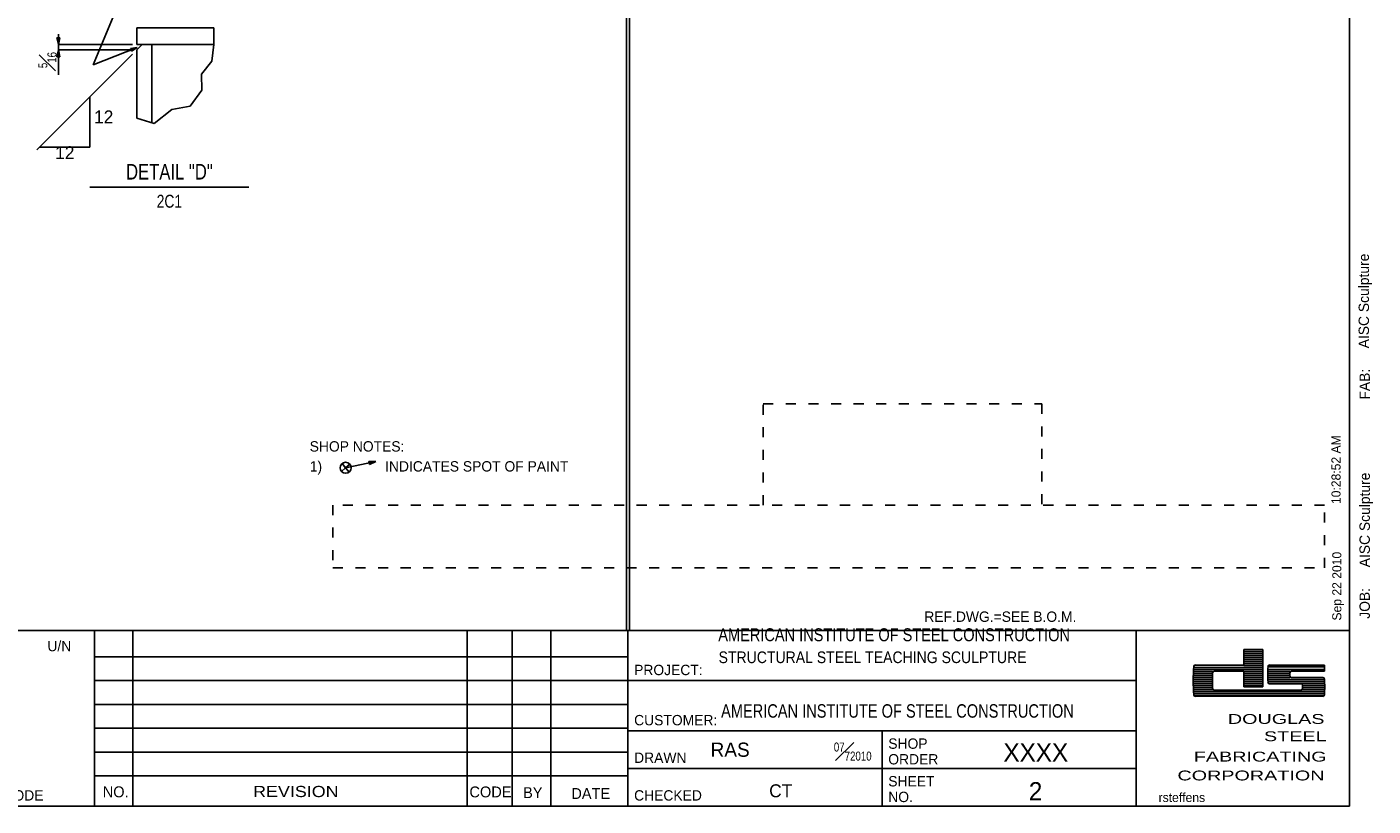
# Model space of a CAD drawing. Header units: inches. Extents: x -17.2 to 17.5, y -11.2 to 11.2.
# Tile 13 of 15: x 4.1 to 17.5, y -11.2 to -3.5. Entities that reach past the tile are written whole.
import ezdxf
from ezdxf.enums import TextEntityAlignment as Align

# ---------------------------------------------------------------- set-up
doc = ezdxf.new("R2010")
doc.units = ezdxf.units.IN
doc.header["$LTSCALE"] = 2.5
doc.header["$MEASUREMENT"] = 0
doc.linetypes.add('SDS2_3', pattern=[0.05, 0, -0.05])
doc.layers.add('Layer_0', color=7, linetype='Continuous')
doc.styles.add('MTextWidth', font='txt', dxfattribs={"width": 0.8, "height": 0.2})

msp = doc.modelspace()

# ---------------------------------------------------------------- linework, layer by layer
at = {"color": 1, "linetype": 'Continuous'}
for p, q in [((4.738, -3.863), (5.274, -2.579)), ((4.407, -3.593), (4.377, -3.593)), ((4.377, -3.593), (4.392, -3.662)), ((4.392, -3.662), (4.392, -3.559)), ((4.392, -3.662), (4.407, -3.593)), ((4.377, -3.783), (4.392, -3.714)), ((4.392, -3.714), (4.392, -3.662)), ((5.131, -3.662), (4.392, -3.662)), ((5.131, -3.714), (4.392, -3.714)), ((4.392, -3.714), (4.392, -3.962)), ((4.392, -3.714), (4.407, -3.783)), ((4.738, -3.863), (5.177, -3.689)), ((5.108, -3.701), (5.177, -3.689)), ((5.119, -3.728), (5.108, -3.701)), ((5.177, -3.689), (5.119, -3.728)), ((5.177, -3.689), (5.177, -3.689)), ((5.131, -3.756), (4.176, -4.711)), ((4.407, -3.783), (4.377, -3.783)), ((4.705, -4.682), (4.705, -4.182)), ((4.205, -4.682), (4.705, -4.682))]:
    msp.add_line(p, q, dxfattribs=at)
at = {"color": 2, "linetype": 'Continuous'}
for p, q in [((5.173, -3.662), (5.173, -3.495)), ((5.173, -3.495), (5.94, -3.495)), ((5.94, -3.495), (5.94, -3.662)), ((5.323, -3.662), (5.173, -3.662)), ((5.173, -3.714), (5.225, -3.662)), ((5.173, -4.394), (5.173, -3.714)), ((5.94, -3.662), (5.323, -3.662)), ((5.323, -3.662), (5.323, -4.441)), ((5.918, -3.825), (5.94, -3.662)), ((5.816, -3.956), (5.918, -3.825)), ((5.82, -4.115), (5.816, -3.956)), ((5.704, -4.274), (5.82, -4.115)), ((5.52, -4.307), (5.704, -4.274)), ((5.173, -4.394), (5.345, -4.448)), ((5.345, -4.448), (5.52, -4.307))]:
    msp.add_line(p, q, dxfattribs=at)
at = {"color": 3, "linetype": 'Continuous'}
msp.add_line((4.705, -5.083), (6.289, -5.083), dxfattribs=at)
at = {"layer": 'Layer_0', "color": 2, "linetype": 'Continuous'}
for p, q in [((17.25, 11.25), (17.25, -11.25)), ((10.048, 10.837), (10.048, -9.5)), ((10.08, 10.837), (10.08, -9.5)), ((-0.375, -9.5), (17.25, -9.5)), ((4.75, -9.5), (4.75, -11.25)), ((10.062, -11.25), (10.062, -9.5)), ((15.125, -9.5), (15.125, -11.25)), ((16.198, -9.688), (16.385, -9.688)), ((16.198, -9.728), (16.385, -9.728)), ((16.198, -9.768), (16.385, -9.768)), ((15.698, -9.888), (16.198, -9.888)), ((15.714, -9.844), (16.198, -9.844)), ((16.198, -9.808), (16.385, -9.808)), ((16.198, -9.848), (16.385, -9.848)), ((16.453, -9.844), (17, -9.844)), ((16.672, -9.906), (17, -9.906)), ((15.698, -9.928), (15.885, -9.928)), ((15.698, -9.968), (15.882, -9.968)), ((15.698, -10.008), (15.882, -10.008)), ((15.698, -10.048), (15.882, -10.048)), ((16.198, -9.928), (16.385, -9.928)), ((16.198, -9.968), (16.385, -9.968)), ((16.198, -10.008), (16.385, -10.008)), ((16.198, -10.048), (16.385, -10.048)), ((16.438, -9.928), (16.656, -9.928)), ((16.438, -9.968), (16.656, -9.968)), ((16.438, -10.008), (17, -10.008)), ((16.453, -10.031), (16.766, -10.031)), ((16.672, -9.969), (16.984, -9.969)), ((16.781, -10.048), (17, -10.048)), ((15.698, -10.088), (15.885, -10.088)), ((15.698, -10.128), (17, -10.128)), ((15.714, -10.156), (16.984, -10.156)), ((15.901, -10.094), (16.766, -10.094)), ((16.198, -10.062), (16.385, -10.062)), ((16.781, -10.088), (17, -10.088)), ((4.75, -10.95), (10.064, -10.95)), ((17.25, -11.25), (-17.25, -11.25))]:
    msp.add_line(p, q, dxfattribs=at)
at = {"layer": 'Layer_0', "color": 6, "linetype": 'SDS2_3'}
for p, q in [((11.411, -8.25), (11.411, -7.241)), ((11.411, -7.241), (14.186, -7.241)), ((14.186, -7.241), (14.186, -8.25)), ((7.125, -8.25), (7.125, -8.875)), ((17, -8.25), (7.125, -8.25)), ((17, -8.875), (17, -8.25)), ((7.125, -8.875), (17, -8.875))]:
    msp.add_line(p, q, dxfattribs=at)
at = {"layer": 'Layer_0', "color": 1, "linetype": 'Continuous'}
for p, q in [((7.21, -7.915), (7.252, -7.879)), ((7.252, -7.879), (7.216, -7.837)), ((7.252, -7.879), (7.552, -7.817)), ((7.252, -7.879), (7.294, -7.844)), ((7.287, -7.921), (7.252, -7.879)), ((7.488, -7.845), (7.482, -7.816)), ((7.482, -7.816), (7.552, -7.817)), ((7.552, -7.817), (7.488, -7.845)), ((7.552, -7.817), (7.552, -7.817)), ((5.134, -9.5), (5.134, -11.25)), ((8.463, -9.5), (8.463, -11.25)), ((8.911, -9.5), (8.911, -11.25)), ((9.296, -9.5), (9.296, -11.25)), ((4.75, -9.762), (10.064, -9.762)), ((4.75, -10), (10.064, -10)), ((10.062, -10), (15.125, -10)), ((4.75, -10.238), (10.064, -10.238)), ((4.75, -10.475), (10.064, -10.475)), ((15.125, -10.5), (10.062, -10.5)), ((12.594, -11.25), (12.594, -10.5)), ((4.75, -10.712), (10.064, -10.712)), ((15.125, -10.875), (10.062, -10.875))]:
    msp.add_line(p, q, dxfattribs=at)
at = {"layer": 'Layer_0', "color": 5, "linetype": 'Continuous'}
for p, q in [((16.198, -9.688), (16.198, -9.844)), ((16.198, -9.708), (16.385, -9.708)), ((16.198, -9.748), (16.385, -9.748)), ((16.385, -10.062), (16.385, -9.688)), ((15.698, -9.868), (16.385, -9.868)), ((15.698, -9.908), (15.885, -9.908)), ((16.198, -9.906), (15.901, -9.906)), ((16.198, -9.788), (16.385, -9.788)), ((16.198, -9.828), (16.385, -9.828)), ((16.198, -9.888), (16.385, -9.888)), ((16.198, -9.888), (16.385, -9.888)), ((16.198, -9.906), (16.198, -10.062)), ((16.198, -9.908), (16.385, -9.908)), ((16.438, -9.908), (16.659, -9.908)), ((17, -9.844), (17, -9.906)), ((15.698, -9.948), (15.882, -9.948)), ((15.698, -9.988), (15.882, -9.988)), ((15.698, -10.028), (15.882, -10.028)), ((16.198, -9.948), (16.385, -9.948)), ((16.198, -9.988), (16.385, -9.988)), ((16.198, -10.028), (16.385, -10.028)), ((16.438, -9.948), (16.656, -9.948)), ((16.438, -9.988), (17, -9.988)), ((16.45, -10.028), (17, -10.028)), ((15.698, -10.068), (15.885, -10.068)), ((15.698, -10.108), (17, -10.108)), ((15.708, -10.148), (16.992, -10.148)), ((16.781, -10.068), (17, -10.068))]:
    msp.add_line(p, q, dxfattribs=at)
at = {"layer": 'Layer_0', "color": 3, "linetype": 'Continuous'}
for p, q in [((16.438, -9.863), (17, -9.863)), ((16.438, -9.888), (17, -9.888))]:
    msp.add_line(p, q, dxfattribs=at)
at = {"layer": 'Layer_0', "color": 1, "linetype": 'Continuous'}
msp.add_circle((7.252, -7.879), 0.0547, dxfattribs=at)
at = {"layer": 'Layer_0', "color": 3, "linetype": 'Continuous'}
for centre, radius, start, end in [((17.693, -10), 2, 175.9681, 184.0319), ((15.714, -9.859), 0.0156, 90, 180), ((15.901, -9.922), 0.0156, 90, 180), ((18.436, -9.938), 2, 177.7613, 182.2387), ((16.453, -9.859), 0.0156, 90, 180), ((16.672, -9.922), 0.0156, 90, 180), ((17.884, -10), 2, 177.7613, 182.2387), ((16.453, -10.016), 0.0156, 180, 270), ((18.656, -9.938), 2, 179.5524, 180.4476), ((16.672, -9.953), 0.0156, 180, 270), ((16.766, -10.047), 0.0156, 0, 90), ((14.781, -10.062), 2, 359.5524, 0.4476), ((16.984, -9.984), 0.0156, 0, 90), ((15.002, -10.062), 2, 357.7613, 2.2387), ((15.714, -10.141), 0.0156, 180, 270), ((15.901, -10.078), 0.0156, 180, 270), ((16.766, -10.078), 0.0156, 270, 0), ((16.984, -10.141), 0.0156, 270, 0)]:
    msp.add_arc(centre, radius, start, end, dxfattribs=at)

# ---------------------------------------------------------------- texts
at = {"color": 1, "linetype": 'Continuous'}
msp.add_text('12', height=0.129, dxfattribs=at).set_placement((4.747, -4.382), align=Align.MIDDLE_LEFT)
msp.add_text('12', height=0.129, dxfattribs=at).set_placement((4.455, -4.674), align=Align.TOP_CENTER)
at = {"color": 3, "linetype": 'Continuous', "width": 0.8}
msp.add_text('DETAIL "D"', height=0.1548, dxfattribs=at).set_placement((5.497, -5.006), align=Align.CENTER)
at = {"color": 1, "linetype": 'Continuous', "width": 0.8}
msp.add_text('2C1', height=0.129, dxfattribs=at).set_placement((5.497, -5.287), align=Align.CENTER)
at = {"color": 2, "linetype": 'Continuous', "insert": (4.372, -3.735), "char_height": 0.12902, "attachment_point": 9, "rotation": 90, "style": 'MTextWidth'}
msp.add_mtext('\\A1;{\\H0.70x;\\S5#16;}', dxfattribs=at)
at = {"layer": 'Layer_0', "color": 1, "linetype": 'Continuous'}
for s, height, p in [('AISC Sculpture', 0.10322, (17.443, -6.688)), ('FAB:', 0.1032, (17.452, -7.199)), ('10:28:52 AM', 0.09032, (17.16, -8.24)), ('AISC Sculpture', 0.10322, (17.452, -8.87)), ('Sep 22 2010', 0.09032, (17.168, -9.401)), ('JOB:', 0.1032, (17.452, -9.383))]:
    msp.add_text(s, height=height, rotation=90, dxfattribs=at).set_placement(p)
at = {"layer": 'Layer_0', "color": 2, "linetype": 'Continuous'}
for s, height, p in [('SHOP NOTES:', 0.10322, (6.894, -7.717)), ('1)', 0.1032, (6.895, -7.916)), ('INDICATES SPOT OF PAINT', 0.10322, (7.645, -7.916)), ('REF.DWG.=SEE B.O.M.', 0.10322, (13.015, -9.414)), ('U/N', 0.1032, (4.282, -9.707)), ('PROJECT:', 0.1032, (10.125, -9.945)), ('CUSTOMER:', 0.1032, (10.125, -10.445)), ('SHOP', 0.1032, (12.656, -10.679)), ('DRAWN', 0.1032, (10.125, -10.82)), ('RAS', 0.1419, (10.886, -10.759)), ('ORDER', 0.1032, (12.656, -10.835)), ('SHEET', 0.1032, (12.656, -11.054)), ('WELD = E70XX ELECTRODE', 0.10322, (2.375, -11.195)), ('CODE', 0.1084, (8.485, -11.163)), ('BY', 0.1084, (9.019, -11.17)), ('CHECKED', 0.1032, (10.125, -11.195)), ('CT', 0.129, (11.47, -11.162)), ('NO.', 0.1032, (12.656, -11.21))]:
    msp.add_text(s, height=height, dxfattribs=at).set_placement(p)
for s, height, width, p in [('AMERICAN INSTITUTE OF STEEL CONSTRUCTION', 0.12902, 0.84, (10.963, -9.478)), ('STRUCTURAL STEEL TEACHING SCULPTURE', 0.11612, 0.9, (10.966, -9.709))]:
    msp.add_text(s, height=height, dxfattribs=dict(at, width=width)).set_placement(p, align=Align.TOP_LEFT)
at = {"layer": 'Layer_0', "color": 2, "linetype": 'Continuous', "width": 0.81}
msp.add_text('AMERICAN INSTITUTE OF STEEL CONSTRUCTION', height=0.13418, dxfattribs=at).set_placement((10.991, -10.369))
at = {"layer": 'Layer_0', "color": 5, "linetype": 'Continuous', "width": 1.5}
for s, height, p in [('DOUGLAS', 0.0981, (17, -10.431)), ('STEEL', 0.0981, (17.021, -10.603)), ('FABRICATING', 0.09806, (17.021, -10.806)), ('CORPORATION', 0.09806, (17, -10.994))]:
    msp.add_text(s, height=height, dxfattribs=at).set_placement(p, align=Align.RIGHT)
at = {"layer": 'Layer_0', "color": 2, "linetype": 'Continuous'}
for s, height, p in [('XXXX', 0.1806, (14.125, -10.806)), ('NO.', 0.1084, (4.962, -11.162)), ('DATE', 0.1084, (9.693, -11.179)), ('2', 0.181, (14.123, -11.192))]:
    msp.add_text(s, height=height, dxfattribs=at).set_placement(p, align=Align.CENTER)
at = {"layer": 'Layer_0', "color": 2, "linetype": 'Continuous', "width": 1.2}
msp.add_text('REVISION', height=0.111, dxfattribs=at).set_placement((6.756, -11.16), align=Align.CENTER)
at = {"layer": 'Layer_0', "color": 1, "linetype": 'Continuous'}
msp.add_text('rsteffens', height=0.0903, dxfattribs=at).set_placement((15.348, -11.209))
at = {"layer": 'Layer_0', "color": 2, "linetype": 'Continuous', "insert": (12.49, -10.797), "char_height": 0.12902, "attachment_point": 9, "style": 'MTextWidth'}
msp.add_mtext('\\A1;{\\H0.70x;\\S07#72010;}', dxfattribs=at)

doc.saveas('drawing.dxf')
